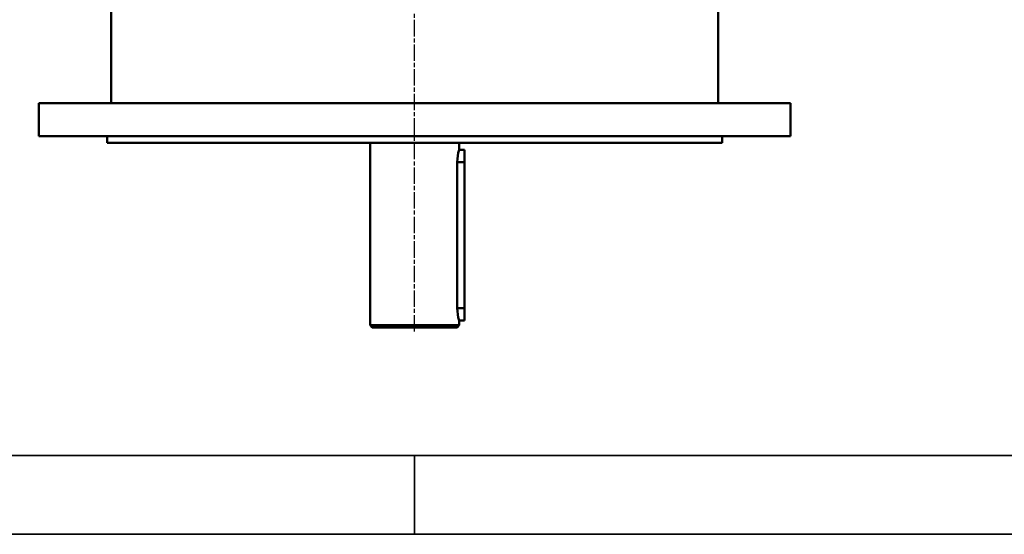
# Model space of a CAD drawing. Header units: millimetres. Extents: x -2791 to 2004, y -1887 to 1428.
# Tile 8 of 20: x -713 to 8, y -1887 to -1510. Entities that reach past the tile are written whole.
import ezdxf

# ---------------------------------------------------------------- set-up
doc = ezdxf.new("R2010")
doc.units = ezdxf.units.MM
for name, pattern in [('AM_ISO02W050', [7.5, 6, -1.5]), ('AM_ISO02W050x2', [3.75, 3, -0.75]), ('AM_ISO08W050', [18, 12, -1.5, 3, -1.5])]:
    doc.linetypes.add(name, pattern=pattern)
for name, color, linetype, lineweight in [('AM_3', 6, 'AM_ISO02W050', 25), ('AM_6', 2, 'Continuous', 35), ('AM_7', 4, 'AM_ISO08W050', 25), ('AM_VIS', 7, 'Continuous', 50)]:
    doc.layers.add(name, color=color, linetype=linetype, lineweight=lineweight)

# ---------------------------------------------------------------- blocks, each defined once
blk = doc.blocks.new('YENI CERCEVE A3 (ANTETSİZ)')
at = {"layer": 'AM_6'}
for p, q in [((405, 5), (5, 5)), ((205, 0), (205, 5)), ((410, 0), (0, 0))]:
    blk.add_line(p, q, dxfattribs=at)

msp = doc.modelspace()

# ---------------------------------------------------------------- linework, layer by layer
at = {"layer": 'AM_7'}
msp.add_line((-423.719, -1738.623), (-423.719, -776.938), dxfattribs=at)
at = {"layer": 'AM_VIS'}
for p, q in [((-645.719, -1571.623), (-645.719, -1492.623)), ((-201.719, -1571.623), (-201.719, -1492.623)), ((-698.719, -1595.623), (-698.719, -1571.623)), ((-423.719, -1571.623), (-698.719, -1571.623)), ((-148.719, -1571.623), (-423.719, -1571.623)), ((-148.719, -1595.623), (-148.719, -1571.623)), ((-423.719, -1595.623), (-698.719, -1595.623)), ((-648.719, -1600.623), (-648.719, -1595.623)), ((-148.719, -1595.623), (-423.719, -1595.623)), ((-198.719, -1600.623), (-198.719, -1595.623)), ((-423.719, -1600.623), (-648.719, -1600.623)), ((-456.219, -1734.123), (-456.219, -1600.623)), ((-198.719, -1600.623), (-423.719, -1600.623)), ((-391.219, -1605.623), (-391.219, -1600.623)), ((-391.219, -1605.623), (-387.219, -1605.623)), ((-387.219, -1605.623), (-387.219, -1614.623)), ((-392.49, -1721.623), (-392.49, -1614.623)), ((-392.49, -1614.623), (-387.219, -1614.623)), ((-387.219, -1721.623), (-387.219, -1614.623)), ((-392.49, -1721.623), (-387.219, -1721.623)), ((-387.219, -1721.623), (-387.219, -1730.623)), ((-454.719, -1735.623), (-456.219, -1734.123)), ((-423.719, -1734.123), (-456.219, -1734.123)), ((-423.719, -1735.623), (-454.719, -1735.623)), ((-391.219, -1734.123), (-423.719, -1734.123)), ((-392.719, -1735.623), (-423.719, -1735.623)), ((-392.719, -1735.623), (-391.219, -1734.123)), ((-391.219, -1730.623), (-387.219, -1730.623)), ((-391.219, -1734.123), (-391.219, -1730.623))]:
    msp.add_line(p, q, dxfattribs=at)
for centre, start, end in [((-358.939, -1614.784), 164.155749, 179.724422), ((-358.939, -1721.462), 180.275578, 195.844251)]:
    msp.add_arc(centre, 33.553, start, end, dxfattribs=at)

# ---------------------------------------------------------------- block references
at = {"layer": 'AM_3', "linetype": 'AM_ISO02W050x2', "xscale": 11.55000000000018, "yscale": 11.55000000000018, "zscale": 11.55000000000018}
msp.add_blockref('YENI CERCEVE A3 (ANTETSİZ)', (-2791.469, -1887.129), dxfattribs=at)

doc.saveas('drawing.dxf')
